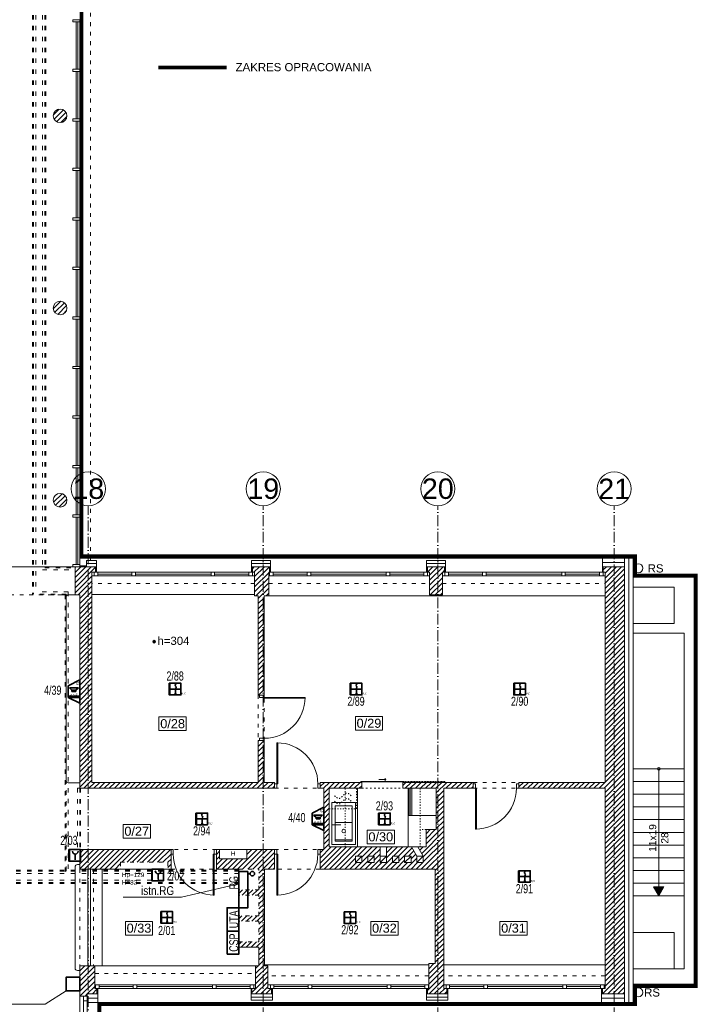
# Model space of a CAD drawing. Header units: millimetres. Extents: x 167773 to 185035, y -114105 to -66770.
# Tile 66 of 114: x 177923 to 179414, y -97109 to -94942. Entities that reach past the tile are written whole.
import ezdxf
from ezdxf.enums import TextEntityAlignment as Align

# ---------------------------------------------------------------- set-up
doc = ezdxf.new("R2010")
doc.units = ezdxf.units.MM
for name, pattern in [('ACAD_ISO03W100', [30, 12, -18]), ('ACAD_ISO10W100', [18, 12, -3, 0, -3]), ('DASHED', [0.75, 0.5, -0.25])]:
    doc.linetypes.add(name, pattern=pattern)
doc.layers.get('0').update_dxf_attribs({"lineweight": 9})
for name, color, linetype, lineweight in [('!_ppoz', 24, 'Continuous', 9), ('!obudowa', 14, 'Continuous', 9), ('a-op_leader', 9, 'Continuous', 9), ('a-op_text', 7, 'Continuous', 9), ('a-osie', 20, 'ACAD_ISO10W100', 9), ('b-cienka', 9, 'Continuous', 9), ('b-drzwi', 6, 'Continuous', 9), ('b-izolacja', 8, 'BATTING', 9), ('b-okna', 6, 'Continuous', 9), ('b-przerywana1', 9, 'ACAD_ISO03W100', 9), ('b-widokowa', 7, 'Continuous', 9), ('b-ściany', 2, 'Continuous', 9), ('c-meble', 5, 'Continuous', 9), ('El_gniazda', 144, 'Continuous', 35), ('EL_Linia SSP', 240, 'Continuous', 35), ('El_tablice', 20, 'Continuous', 35), ('h-hatch', 8, 'Continuous', 9)]:
    doc.layers.add(name, color=color, linetype=linetype, lineweight=lineweight)
doc.layers.add('!zakres', color=7, linetype='ACAD_ISO03W100', lineweight=60, true_color=0x8a14ff)
doc.styles.add('Arial', font='arial.ttf')
doc.styles.add('PPAB_100', font='arial.ttf', dxfattribs={"height": 18})
doc.linetypes.add('BATTING', pattern='A,0.0001,-0.1,[134,ltypeshp.shx,S=0.1,R=0,X=-0.1,Y=0],-0.2,[134,ltypeshp.shx,S=0.1,R=180,X=0.1,Y=0],-0.1', length=0.4001)
pattern_1 = [(45, (15000, 0), (-5.61266008, 5.61266008), [])]

# ---------------------------------------------------------------- blocks, each defined once
blk = doc.blocks.new('okno_')
at = {"layer": 'b-okna'}
for p, q in [((-166, -4), (-91, -4)), ((-83, -4), (83, -4)), ((91, -4), (166, -4))]:
    blk.add_line(p, q, dxfattribs=at)
for points in [[(-174, -8), (174, -8), (174, 0), (-174, 0)], [(-174, 0), (-166, 0), (-166, -8), (-174, -8)], [(-83, 0), (-91, 0), (-91, -8), (-83, -8)], [(83, 0), (91, 0), (91, -8), (83, -8)], [(166, 0), (174, 0), (174, -8), (166, -8)]]:
    blk.add_lwpolyline(points, close=True, dxfattribs=at)
blk = doc.blocks.new('LODOWKA')
for p, q in [((60, 60), (0, 60)), ((0, 60), (0, 6)), ((60, 6), (60, 60)), ((0, 6), (60, 6)), ((0, 2.4), (60, 2.4)), ((0, 0), (0, 2.4)), ((0, 0), (60, 0)), ((60, 0), (60, 2.4))]:
    blk.add_line(p, q)
blk = doc.blocks.new('A$C2EBF4885')
at = {"layer": 'EL_Linia SSP', "lineweight": 5}
h = blk.add_hatch(color=256, dxfattribs=at)
h.set_gradient(color1=(255, 0, 0), color2=(224, 0, 0), one_color=1, name='INVSPHERICAL')
h.paths.add_polyline_path([(-9.8, 12.8), (-9.8, 25.6), (-12.8, 25.6), (-12.8, 12.8)])
h.paths.add_polyline_path([(-9.8, 0), (-9.8, 12.8), (-12.8, 12.8), (-12.8, 0)])
at = {"layer": 'EL_Linia SSP'}
blk.add_line((1.2, 15.7), (1.2, 3.1), dxfattribs=at)
blk.add_lwpolyline([(-12.8, 25.6), (12.8, 25.6), (12.8, 0), (-12.8, 0)], close=True, dxfattribs=at)
blk.add_arc((1.2, 21.9), 6.27, 180, 0, dxfattribs=at)
blk = doc.blocks.new('A$C5690186C')
at = {"layer": 'EL_Linia SSP', "lineweight": 5}
h = blk.add_hatch(color=256, dxfattribs=at)
h.set_gradient(color1=(255, 0, 0), color2=(224, 0, 0), one_color=1, name='INVSPHERICAL')
h.paths.add_polyline_path([(-9.8, 0), (-9.8, 12.8), (-12.8, 12.8), (-12.8, 0)])
h.paths.add_polyline_path([(-9.8, -12.8), (-9.8, 0), (-12.8, 0), (-12.8, -12.8)])
at = {"layer": 'EL_Linia SSP'}
blk.add_hatch(color=256, dxfattribs=at).paths.add_polyline_path([(2, -9.8, 1), (0.1, -9.8, 1)])
for p, q in [((-12.8, 0), (12.8, 0)), ((1.1, -2.1), (1.1, -9.8))]:
    blk.add_line(p, q, dxfattribs=at)
at = {"layer": 'EL_Linia SSP', "color": 1, "linetype": 'Continuous'}
for p, q in [((-0.1, 8.5), (0.1, 9.4)), ((0.1, 7.7), (-0.1, 8.5)), ((0.1, 9.4), (0.7, 10.4)), ((0.6, 7), (0.1, 7.7)), ((1.4, 2.3), (0.4, 1.2)), ((0.7, 6.7), (0.6, 7)), ((0.7, 10.4), (1.8, 11.5)), ((1.1, 6.3), (0.7, 6.7)), ((1.1, 6.3), (1.4, 6)), ((1.4, 6), (1.6, 5.7)), ((2, 3.3), (1.4, 2.3)), ((1.6, 5.7), (2, 5)), ((2, 5), (2.2, 4.2)), ((2.2, 4.2), (2, 3.3))]:
    blk.add_line(p, q, dxfattribs=at)
at = {"layer": 'EL_Linia SSP'}
blk.add_lwpolyline([(-12.8, 12.8), (12.8, 12.8), (12.8, -12.8), (-12.8, -12.8)], close=True, dxfattribs=at)
blk.add_circle((1.1, -9.8), 0.938, dxfattribs=at)
at = {"layer": 'EL_Linia SSP', "color": 1}
blk.add_text('R,C', height=4, dxfattribs=at).set_placement((13.9, -11.8))
blk = doc.blocks.new('A$C5906215B')
at = {"layer": 'EL_Linia SSP'}
h = blk.add_hatch(color=256, dxfattribs=at)
h.set_gradient(color1=(255, 0, 0), color2=(255, 0, 0))
h.paths.add_polyline_path([(-9.8, -25.6), (-9.8, 0), (-12.8, 0), (-12.8, -25.6)])
for p, q in [((-25.6, -25.6), (-12.8, 0)), ((-12.8, 0), (12.8, 0)), ((-12.8, 0), (-12.8, -25.6)), ((-9.8, -25.6), (-9.8, 0)), ((25.6, -25.6), (12.8, 0)), ((-0.1, -17.4), (-0.1, -8.7)), ((-0.1, -8.7), (2.9, -8.7)), ((2.9, -17.4), (-0.1, -17.4)), ((8.2, -3.3), (2.9, -8.7)), ((2.9, -8.7), (2.9, -17.4)), ((2.9, -17.4), (8.2, -22.7)), ((8.2, -22.7), (8.2, -3.3)), ((25.6, -25.6), (-25.6, -25.6))]:
    blk.add_line(p, q, dxfattribs=at)
for s, height, p in [('A', 4, (-8.6, -14.6)), ('W', 4, (-8.6, -20.5)), ('S', 4, (-8.6, -8.9)), ('G', 7, (14.3, -24.6))]:
    blk.add_text(s, height=height, dxfattribs=at).set_placement(p)

msp = doc.modelspace()

# ---------------------------------------------------------------- hatches: boundary and pattern name
at = {"layer": 'a-op_text', "ltscale": 0.5}
h = msp.add_hatch(color=256, dxfattribs=at)
edge = h.paths.add_edge_path()
edge.add_arc((178219.4, -96310.8), 3, 0, 360)
at = {"layer": 'b-cienka'}
h = msp.add_hatch(color=256, dxfattribs=at)
h.paths.add_polyline_path([(179329.3, -96870.2), (179329.4, -96870.4), (179340.9, -96850.5), (179329.3, -96850.5)])
h.paths.add_polyline_path([(179329.3, -96850.5), (179317.9, -96850.5), (179329.3, -96870.2)])
at = {"layer": 'h-hatch'}
h = msp.add_hatch(dxfattribs=at)
h.set_pattern_fill('ANSI31', color=256, scale=2.5, style=0)
h.set_pattern_definition(pattern_1)
h.paths.add_polyline_path([(178027.4, -95153.5, 1), (177997.4, -95153.5, 1)])
h = msp.add_hatch(dxfattribs=at)
h.set_pattern_fill('ANSI31', color=256, scale=2.5, style=0)
h.set_pattern_definition(pattern_1)
h.paths.add_polyline_path([(177997.4, -95576.5, 1), (178027.4, -95576.5, 1)])
h = msp.add_hatch(dxfattribs=at)
h.set_pattern_fill('ANSI31', color=256, scale=2.5, style=0)
h.set_pattern_definition(pattern_1)
h.paths.add_polyline_path([(178027.4, -95999.5, 1), (177997.4, -95999.5, 1)])
h = msp.add_hatch(dxfattribs=at)
h.set_pattern_fill('ANSI31', color=256, scale=2.5, style=0)
h.set_pattern_definition(pattern_1)
h.paths.add_polyline_path([(178484.4, -96620.4), (178461.4, -96620.4), (178461.4, -96528.4), (178448.4, -96528.4), (178448.4, -96620.4), (178082.4, -96620.4), (178082.4, -96157.9), (178090.4, -96157.9), (178090.4, -96145.9), (178055.4, -96145.9), (178045.4, -96145.9), (178045.4, -96207.9), (178055.4, -96207.9), (178055.4, -96633.4), (178484.4, -96633.4)])
h = msp.add_hatch(dxfattribs=at)
h.set_pattern_fill('ANSI31', color=256, scale=2.5, style=0)
h.set_pattern_definition(pattern_1)
h.paths.add_polyline_path([(178471.4, -96157.9), (178473.4, -96157.9), (178473.4, -96145.9), (178435.4, -96145.9), (178435.4, -96157.9), (178440.4, -96157.9), (178440.4, -96209.9), (178448.4, -96209.9), (178448.4, -96428.4), (178461.4, -96428.4), (178461.4, -96209.9), (178471.4, -96209.9)])
h = msp.add_hatch(dxfattribs=at)
h.set_pattern_fill('ANSI31', color=256, scale=2.5, style=0)
h.set_pattern_definition(pattern_1)
h.paths.add_polyline_path([(178853.4, -96157.9), (178858.4, -96157.9), (178858.4, -96145.9), (178820.4, -96145.9), (178820.4, -96157.9), (178820.9, -96157.9), (178825.4, -96157.9), (178825.4, -96207.9), (178853.4, -96207.9)])
h = msp.add_hatch(dxfattribs=at)
h.set_pattern_fill('ANSI31', color=256, scale=2.5, style=0)
h.set_pattern_definition(pattern_1)
h.paths.add_polyline_path([(179254.4, -96145.9), (179207.4, -96145.9), (179207.4, -96157.9), (179211.4, -96157.9), (179211.4, -96620.4), (179021.4, -96620.4), (179021.4, -96633.4), (179211.4, -96633.4), (179211.4, -97073.9), (179205.4, -97073.9), (179205.4, -97085.9), (179254.4, -97085.9)])
h = msp.add_hatch(dxfattribs=at)
h.set_pattern_fill('ANSI31', color=256, scale=2.5, style=0)
h.set_pattern_definition(pattern_1)
h.paths.add_polyline_path([(178856.4, -96633.4), (178918.4, -96633.4), (178921.4, -96633.4), (178921.4, -96620.4), (178766.2, -96620.4), (178766.2, -96633.4), (178839.9, -96633.4), (178839.9, -96693.4), (178839.9, -96724.4), (178817.4, -96724.4), (178817.4, -96762.4), (178799.6, -96762.4), (178811.4, -96782.9), (178811.4, -96796.9), (178797.4, -96796.9), (178797.4, -96782.9), (178785.6, -96762.4), (178730.4, -96762.4), (178730.4, -96782.9), (178730.4, -96796.9), (178716.4, -96796.9), (178716.4, -96782.9), (178716.4, -96762.4), (178604.4, -96762.4), (178604.4, -96694.4), (178604.4, -96633.4), (178676.2, -96633.4), (178676.2, -96620.4), (178584.4, -96620.4), (178584.4, -96633.4), (178592.4, -96633.4), (178592.4, -96768.4), (178584.4, -96768.4), (178584.4, -96811.4), (178837.9, -96811.4), (178837.9, -97019.4), (178823.4, -97019.4), (178823.4, -97073.9), (178820.4, -97073.9), (178820.4, -97085.9), (178863.4, -97085.9), (178863.4, -97073.9), (178861.4, -97073.9), (178856.4, -97073.9)])
h.paths.add_polyline_path([(178784.4, -96796.9), (178770.4, -96796.9), (178770.4, -96782.9), (178784.4, -96782.9)], flags=16)
h.paths.add_polyline_path([(178757.4, -96796.9), (178743.4, -96796.9), (178743.4, -96782.9), (178757.4, -96782.9)], flags=16)
h.paths.add_polyline_path([(178703.4, -96796.9), (178689.4, -96796.9), (178689.4, -96782.9), (178703.4, -96782.9)], flags=16)
h.paths.add_polyline_path([(178676.4, -96796.9), (178662.4, -96796.9), (178662.4, -96782.9), (178676.4, -96782.9)], flags=16)
h = msp.add_hatch(dxfattribs=at)
h.set_pattern_fill('ANSI31', color=256, scale=2.5, style=0)
h.set_pattern_definition(pattern_1)
h.paths.add_polyline_path([(178256.4, -96768.4), (178055.4, -96768.4), (178055.4, -96811.4), (178145.4, -96811.4), (178145.4, -96796.4), (178249.4, -96796.4), (178249.4, -96811.4), (178256.4, -96811.4)])
h = msp.add_hatch(dxfattribs=at)
h.set_pattern_fill('ANSI31', color=256, scale=2.5, style=0)
h.set_pattern_definition(pattern_1)
h.paths.add_polyline_path([(178469.4, -97024.4), (178461.9, -97024.4), (178461.9, -96811.4), (178484.4, -96811.4), (178484.4, -96768.4), (178423.4, -96768.4), (178423.4, -96788.4), (178363.4, -96788.4), (178363.4, -96768.4), (178356.4, -96768.4), (178356.4, -96811.4), (178405.4, -96811.4), (178449.9, -96811.4), (178449.9, -96856.7), (178405.4, -96856.7), (178405.4, -96868.7), (178449.9, -96868.7), (178449.9, -96914.1), (178405.4, -96914.1), (178405.4, -96926.1), (178449.9, -96926.1), (178449.9, -96971.4), (178405.4, -96971.4), (178405.4, -96983.4), (178449.9, -96983.4), (178449.9, -97023.9), (178442.4, -97023.9), (178442.4, -97073.9), (178434.4, -97073.9), (178434.4, -97085.9), (178477.4, -97085.9), (178477.4, -97073.9), (178474.9, -97073.9), (178469.4, -97073.9)])
h = msp.add_hatch(dxfattribs=at)
h.set_pattern_fill('ANSI31', color=256, scale=2.5, style=0)
h.set_pattern_definition(pattern_1)
h.paths.add_polyline_path([(178088.4, -97023.9), (178055.4, -97023.9), (178055.4, -97073.4), (178055.4, -97073.9), (178055.4, -97090.9), (178071.9, -97090.9), (178071.9, -97085.9), (178093.4, -97085.9), (178093.4, -97073.9), (178090.4, -97073.9), (178088.4, -97073.9)])

# ---------------------------------------------------------------- linework, layer by layer
at = {"layer": '!_ppoz'}
msp.add_line((178363.4, -96768.4), (178423.4, -96768.4), dxfattribs=at)
at = {"layer": '!obudowa', "linetype": 'ACAD_ISO03W100', "ltscale": 0.8}
for p, q in [((177951.6, -94619.6), (177951.6, -96207.9)), ((177953.6, -94619.6), (177953.6, -96205.9)), ((177958.6, -94619.6), (177958.6, -96200.9)), ((177973.6, -94619.6), (177973.6, -96152.9)), ((177978.6, -94619.6), (177978.6, -96147.9)), ((177980.6, -94619.6), (177980.6, -96145.9)), ((177978.6, -96147.9), (178046.1, -96147.9)), ((177980.6, -96145.9), (178046.1, -96145.9)), ((177973.6, -96152.9), (178046.1, -96152.9)), ((178023.4, -96207.9), (177951.6, -96207.9)), ((178025.4, -96205.9), (177953.6, -96205.9)), ((178030.4, -96200.9), (177958.6, -96200.9)), ((178023.4, -96207.9), (178023.4, -96820.9)), ((178025.4, -96205.9), (178025.4, -96820.9)), ((178030.4, -96200.9), (178030.4, -96820.9)), ((178050.4, -96633.4), (178050.4, -96768.4)), ((178055.4, -96633.4), (178055.4, -96768.4)), ((178057.4, -96633.4), (178057.4, -96768.4)), ((178405.4, -96815.9), (173455.4, -96815.9)), ((178405.4, -96813.9), (176745.4, -96813.9)), ((178405.4, -96840.9), (173435.4, -96840.9)), ((178405.4, -96835.9), (173440.4, -96835.9)), ((178405.4, -96820.9), (173455.4, -96820.9)), ((178405.4, -96842.9), (173433.4, -96842.9))]:
    msp.add_line(p, q, dxfattribs=at)
at = {"layer": '!obudowa'}
for p, q in [((178055.4, -96633.4), (178050.4, -96633.4)), ((178055.4, -96768.4), (178050.4, -96768.4))]:
    msp.add_line(p, q, dxfattribs=at)
at = {"layer": '!obudowa', "linetype": 'ACAD_ISO03W100', "ltscale": 0.8}
msp.add_arc((178030.4, -96212.9), 5, 90, 180, dxfattribs=at)
at = {"layer": '!zakres', "linetype": 'DASHED', "ltscale": 60, "const_width": 8, "flags": 128}
for points in [[(173461.4, -95696.4), (173461.4, -96122.9), (176925.4, -96122.9), (176925.4, -96135.9), (176933.3, -96135.9), (177842.5, -92664.9), (177043.7, -92664.9), (177043.7, -92678.9), (176845.7, -92678.9), (176845.7, -92312.9), (176962.2, -92312.9), (177065.9, -91184.9), (176998.5, -91184.9), (176866.5, -90353.9), (178159.6, -90119.2), (178172.7, -90191.4), (177992.7, -90224.1), (177992.7, -91112.9), (178170.8, -91112.9), (178170.8, -91184.9), (178027.7, -91184.9), (178027.7, -92300.9), (178926.3, -92300.9), (179123, -91184.9), (179078.5, -91184.9), (178946.6, -90354.6), (180247, -90118.6), (180260.2, -90191.4), (180076.7, -90224.7), (180076.7, -91111.9), (180258.9, -91111.9), (180258.9, -91184.9), (180085.7, -91184.9), (180085.7, -92314.9), (181098.7, -92314.9), (181098.7, -93814.9), (181288.7, -93814.9), (181288.7, -93889.9), (181113.7, -93889.9), (181113.7, -94778.3), (181290, -94812), (181276.2, -94884.7), (179973, -94635.8), (180113.6, -93814.9), (180166.1, -93814.9), (180023.3, -92689.9), (179115.7, -92689.9), (179115.7, -93812.9), (179291.3, -93812.9), (179291.3, -93886.9), (179100.7, -93886.9), (179100.7, -94775.5), (179292.7, -94812.1), (179278.9, -94884.7), (178061.4, -94653.3), (178061.4, -94643.1), (178059.4, -94642.7), (178059.4, -96122.9), (179277.4, -96122.9), (179277.4, -96164.9), (179411.4, -96164.9), (179411.4, -97068.9), (179277.4, -97068.9), (179277.4, -97108.9), (178099.4, -97108.9), (178099.4, -97210.9), (178144.3, -97210.9), (178280.1, -98045.8), (178207.1, -98057.7), (178139.1, -97639.9), (177334.4, -97639.9), (177334.4, -97850.9), (175761.4, -97850.9), (175761.4, -98202.9), (175682.4, -98202.9), (175682.4, -97194.9), (175737.4, -97194.9), (175737.4, -97108.9), (170991.9, -97108.9), (170991.9, -97149.9), (170858.4, -97149.9), (170858.4, -96661.4), (170985.4, -96661.4), (170985.4, -96196.9), (170958.4, -96196.9), (170958.4, -96122.9), (171260.4, -96122.9), (171260.4, -96010.9), (171512.4, -96010.9), (171512.4, -96122.9), (173097.4, -96122.9), (173097.4, -95696.4), (173462.4, -95696.4)], [(178228.5, -95047.3), (178378.5, -95047.3)]]:
    msp.add_lwpolyline(points, dxfattribs=at)
at = {"layer": 'a-op_leader', "linetype": 'ACAD_ISO03W100', "ltscale": 0.3}
msp.add_line((178676.2, -96633.4), (178766.2, -96633.4), dxfattribs=at)
at = {"layer": 'a-op_text', "ltscale": 0.5}
for points in [[(178229.9, -96506.4), (178229.9, -96476.4), (178289.9, -96476.4), (178289.9, -96506.4)], [(178661.9, -96505.4), (178661.9, -96475.4), (178721.9, -96475.4), (178721.9, -96505.4)], [(178150.9, -96743.1), (178150.9, -96713.1), (178210.9, -96713.1), (178210.9, -96743.1)], [(178687.9, -96755.4), (178687.9, -96725.4), (178747.9, -96725.4), (178747.9, -96755.4)], [(178155.9, -96956.4), (178155.9, -96926.4), (178215.9, -96926.4), (178215.9, -96956.4)], [(178695.9, -96956.4), (178695.9, -96926.4), (178755.9, -96926.4), (178755.9, -96956.4)], [(178979.9, -96956.4), (178979.9, -96926.4), (179039.9, -96926.4), (179039.9, -96956.4)]]:
    msp.add_lwpolyline(points, close=True, dxfattribs=at)
msp.add_circle((178219.4, -96310.8), 3, dxfattribs=at)
at = {"layer": 'a-osie', "ltscale": 2}
for p, q in [((178074.4, -97511.9), (178074.4, -96011.9)), ((178459.4, -97211.9), (178459.4, -96011.9)), ((178843.4, -97211.9), (178843.4, -96011.9)), ((179231.4, -97211.9), (179231.4, -96011.9))]:
    msp.add_line(p, q, dxfattribs=at)
at = {"layer": 'a-osie', "linetype": 'Continuous'}
for centre in [(178074.4, -95974.4), (178459.4, -95974.4), (178843.4, -95974.4), (179231.4, -95974.4)]:
    msp.add_circle(centre, 37.5, dxfattribs=at)
at = {"layer": 'b-cienka', "ltscale": 0.5}
for p, q in [((179363.4, -96190.6), (179273.4, -96190.6)), ((179363.4, -96270.6), (179363.4, -96190.6)), ((179363.4, -96270.6), (179273.4, -96270.6)), ((179363.4, -96950.9), (179273.4, -96950.9)), ((179363.4, -96950.9), (179363.4, -97030.9))]:
    msp.add_line(p, q, dxfattribs=at)
at = {"layer": 'b-cienka'}
msp.add_line((179329.4, -96590.4), (179329.4, -96870.4), dxfattribs=at)
msp.add_lwpolyline([(179317.9, -96850.5), (179340.9, -96850.5), (179329.4, -96870.4)], close=True, dxfattribs=at)
msp.add_circle((179329.4, -96590.4), 3, dxfattribs=at)
at = {"layer": 'b-drzwi'}
for points in [[(178451.4, -96428.4), (178451.4, -96433.4), (178461.4, -96433.4), (178461.4, -96428.4)], [(178551.4, -96433.4), (178461.4, -96433.4), (178461.4, -96435.4), (178551.4, -96435.4)], [(178451.4, -96523.4), (178451.4, -96528.4), (178461.4, -96528.4), (178461.4, -96523.4)], [(178489.4, -96533.4), (178489.4, -96623.4), (178491.4, -96623.4), (178491.4, -96533.4)], [(178489.4, -96623.4), (178484.4, -96623.4), (178484.4, -96633.4), (178489.4, -96633.4)], [(178584.4, -96633.4), (178579.4, -96633.4), (178579.4, -96623.4), (178584.4, -96623.4)], [(178926.4, -96623.4), (178921.4, -96623.4), (178921.4, -96633.4), (178926.4, -96633.4)], [(179021.4, -96623.4), (179016.4, -96623.4), (179016.4, -96633.4), (179021.4, -96633.4)], [(178926.4, -96723.4), (178926.4, -96633.4), (178928.4, -96633.4), (178928.4, -96723.4)], [(178261.4, -96768.4), (178256.4, -96768.4), (178256.4, -96778.4), (178261.4, -96778.4)], [(178356.4, -96768.4), (178351.4, -96768.4), (178351.4, -96778.4), (178356.4, -96778.4)], [(178489.4, -96768.4), (178484.4, -96768.4), (178484.4, -96778.4), (178489.4, -96778.4)], [(178584.4, -96768.4), (178579.4, -96768.4), (178579.4, -96778.4), (178584.4, -96778.4)], [(178351.4, -96868.4), (178351.4, -96778.4), (178349.4, -96778.4), (178349.4, -96868.4)], [(178489.4, -96868.4), (178489.4, -96778.4), (178491.4, -96778.4), (178491.4, -96868.4)]]:
    msp.add_lwpolyline(points, close=True, dxfattribs=at)
for centre, start, end in [((178461.4, -96433.4), 270, 0), ((178489.4, -96623.4), 0, 90), ((178926.4, -96633.4), 270, 0), ((178351.4, -96778.4), 180, 270), ((178489.4, -96778.4), 270, 0)]:
    msp.add_arc(centre, 90, start, end, dxfattribs=at)
at = {"layer": 'b-izolacja', "linetype": 'ByBlock', "ltscale": 22}
for p, q in [((179254.4, -96145.9), (179254.4, -96126.9)), ((179254.4, -97085.9), (179254.4, -97104.9))]:
    msp.add_line(p, q, dxfattribs=at)
at = {"layer": 'b-izolacja', "ltscale": 22}
for p, q in [((179263.9, -96126.9), (179263.9, -97104.9)), ((179205.4, -96136.4), (179254.4, -96136.4)), ((178071.9, -97095.4), (178095.4, -97095.4)), ((179203.4, -97095.4), (179254.4, -97095.4))]:
    msp.add_line(p, q, dxfattribs=at)
at = {"layer": 'b-izolacja', "ltscale": 16}
for p, q in [((178070.4, -96138.9), (178092.4, -96138.9)), ((178433.4, -96138.9), (178475.4, -96138.9)), ((178818.4, -96138.9), (178860.4, -96138.9)), ((178432.4, -97092.9), (178479.4, -97092.9)), ((178818.4, -97092.9), (178865.4, -97092.9))]:
    msp.add_line(p, q, dxfattribs=at)
at = {"layer": 'b-izolacja', "ltscale": 2}
for p, q in [((178091.4, -96145.9), (178091.4, -96157.9)), ((178434.4, -96145.9), (178434.4, -96157.9)), ((178474.4, -96145.9), (178474.4, -96157.9)), ((178819.4, -96145.9), (178819.4, -96157.9)), ((178859.4, -96145.9), (178859.4, -96157.9)), ((179206.4, -96145.9), (179206.4, -96157.9)), ((178094.4, -97073.9), (178094.4, -97085.9)), ((178433.4, -97073.9), (178433.4, -97085.9)), ((178478.4, -97073.9), (178478.4, -97085.9)), ((178819.4, -97073.9), (178819.4, -97085.9)), ((178864.4, -97073.9), (178864.4, -97085.9)), ((179204.4, -97073.9), (179204.4, -97085.9))]:
    msp.add_line(p, q, dxfattribs=at)
at = {"layer": 'b-okna'}
for p, q in [((178051.4, -94946.9), (178051.4, -95050.9)), ((178051.4, -95055.9), (178051.4, -95159.9)), ((178051.4, -95164.9), (178051.4, -95268.9)), ((178051.4, -95273.9), (178051.4, -95377.9)), ((178051.4, -95382.9), (178051.4, -95486.9)), ((178051.4, -95491.9), (178051.4, -95595.9)), ((178051.4, -95600.9), (178051.4, -95704.9)), ((178051.4, -95709.9), (178051.4, -95813.9)), ((178051.4, -95818.9), (178051.4, -95922.9)), ((178051.4, -95927.9), (178051.4, -96031.9)), ((178051.4, -96036.9), (178051.4, -96140.9)), ((178440.4, -96165.9), (178082.4, -96165.9)), ((178433.4, -96157.9), (178092.4, -96157.9)), ((178825.4, -96165.9), (178471.4, -96165.9)), ((178818.4, -96157.9), (178475.4, -96157.9)), ((179211.4, -96165.9), (178853.4, -96165.9)), ((179205.4, -96157.9), (178860.4, -96157.9)), ((178442.4, -97065.9), (178088.4, -97065.9)), ((178432.4, -97073.9), (178095.4, -97073.9)), ((178823.4, -97065.9), (178469.4, -97065.9)), ((178818.4, -97073.9), (178479.4, -97073.9)), ((179211.4, -97065.9), (178856.4, -97065.9)), ((179203.4, -97073.9), (178865.4, -97073.9)), ((178063.9, -97228.9), (178063.9, -97090.9)), ((178063.9, -97100.9), (178071.9, -97100.9)), ((178071.9, -97214.9), (178071.9, -97104.9))]:
    msp.add_line(p, q, dxfattribs=at)
at = {"layer": 'b-okna', "ltscale": 0.5}
for p, q in [((178073.4, -96811.4), (178073.4, -97023.9)), ((178079.4, -96811.4), (178079.4, -97023.9))]:
    msp.add_line(p, q, dxfattribs=at)
at = {"layer": 'b-okna'}
for points in [[(178055.4, -94941.9), (178055.4, -94946.9), (178040.4, -94946.9), (178040.4, -94941.9)], [(178055.4, -94946.9), (178055.4, -95050.9), (178047.4, -95050.9), (178047.4, -94946.9)], [(178055.4, -95050.9), (178055.4, -95055.9), (178040.4, -95055.9), (178040.4, -95050.9)], [(178055.4, -95055.9), (178055.4, -95159.9), (178047.4, -95159.9), (178047.4, -95055.9)], [(178055.4, -95159.9), (178055.4, -95164.9), (178040.4, -95164.9), (178040.4, -95159.9)], [(178055.4, -95164.9), (178055.4, -95268.9), (178047.4, -95268.9), (178047.4, -95164.9)], [(178055.4, -95268.9), (178055.4, -95273.9), (178040.4, -95273.9), (178040.4, -95268.9)], [(178055.4, -95273.9), (178055.4, -95377.9), (178047.4, -95377.9), (178047.4, -95273.9)], [(178055.4, -95377.9), (178055.4, -95382.9), (178040.4, -95382.9), (178040.4, -95377.9)], [(178055.4, -95382.9), (178055.4, -95486.9), (178047.4, -95486.9), (178047.4, -95382.9)], [(178055.4, -95486.9), (178055.4, -95491.9), (178040.4, -95491.9), (178040.4, -95486.9)], [(178055.4, -95491.9), (178055.4, -95595.9), (178047.4, -95595.9), (178047.4, -95491.9)], [(178055.4, -95595.9), (178055.4, -95600.9), (178040.4, -95600.9), (178040.4, -95595.9)], [(178055.4, -95600.9), (178055.4, -95704.9), (178047.4, -95704.9), (178047.4, -95600.9)], [(178055.4, -95704.9), (178055.4, -95709.9), (178040.4, -95709.9), (178040.4, -95704.9)], [(178055.4, -95709.9), (178055.4, -95813.9), (178047.4, -95813.9), (178047.4, -95709.9)], [(178055.4, -95813.9), (178055.4, -95818.9), (178040.4, -95818.9), (178040.4, -95813.9)], [(178055.4, -95818.9), (178055.4, -95922.9), (178047.4, -95922.9), (178047.4, -95818.9)], [(178055.4, -95922.9), (178055.4, -95927.9), (178040.4, -95927.9), (178040.4, -95922.9)], [(178055.4, -95927.9), (178055.4, -96031.9), (178047.4, -96031.9), (178047.4, -95927.9)], [(178055.4, -96031.9), (178055.4, -96036.9), (178040.4, -96036.9), (178040.4, -96031.9)], [(178055.4, -96036.9), (178055.4, -96140.9), (178047.4, -96140.9), (178047.4, -96036.9)], [(178055.4, -96140.9), (178055.4, -96145.9), (178040.4, -96145.9), (178040.4, -96140.9)]]:
    msp.add_lwpolyline(points, close=True, dxfattribs=at)
at = {"layer": 'b-przerywana1', "ltscale": 0.7}
for p, q in [((178079.4, -96131.9), (178079.4, -94638.4)), ((178440.4, -96182.9), (178082.4, -96182.9)), ((178471.4, -96182.9), (178825.4, -96182.9)), ((178853.4, -96182.9), (179211.4, -96182.9)), ((176936.4, -96207.9), (178045.4, -96207.9)), ((178448.4, -96428.4), (178448.4, -96528.4)), ((178461.4, -96528.4), (178461.4, -96428.4)), ((178921.4, -96620.4), (179021.4, -96620.4)), ((178921.4, -96620.4), (179021.4, -96620.4)), ((178484.4, -96633.4), (178584.4, -96633.4)), ((178921.4, -96633.4), (179021.4, -96633.4)), ((178921.4, -96633.4), (179021.4, -96633.4)), ((178356.4, -96768.4), (178256.4, -96768.4)), ((178484.4, -96768.4), (178584.4, -96768.4)), ((178145.4, -96796.4), (178249.4, -96796.4)), ((178145.4, -96796.4), (178145.4, -96811.4)), ((178249.4, -96796.4), (178249.4, -96811.4)), ((178085.9, -96811.4), (178085.9, -97023.9)), ((178256.4, -96811.4), (178356.4, -96811.4)), ((178405.4, -96811.4), (178449.9, -96811.4)), ((178449.9, -96856.7), (178449.9, -96811.4)), ((178584.4, -96811.4), (178484.4, -96811.4)), ((178449.9, -96856.7), (178405.4, -96856.7)), ((178449.9, -96868.7), (178405.4, -96868.7)), ((178449.9, -96914.1), (178449.9, -96868.7)), ((178449.9, -96914.1), (178405.4, -96914.1)), ((178449.9, -96926.1), (178405.4, -96926.1)), ((178449.9, -96971.4), (178449.9, -96926.1)), ((178405.4, -96971.4), (178449.9, -96971.4)), ((178088.9, -97041.4), (178443.9, -97041.4)), ((178822.9, -97046.4), (178466.9, -97046.4)), ((179211.4, -97046.4), (178856.4, -97046.4))]:
    msp.add_line(p, q, dxfattribs=at)
msp.add_lwpolyline([(178055.4, -96811.4), (178055.4, -97023.9)], dxfattribs=at)
at = {"layer": 'b-widokowa'}
for p, q in [((178055.4, -96126.9), (179205.4, -96126.9)), ((178045.4, -96145.9), (177853.4, -96145.9)), ((178055.4, -96145.9), (178092.4, -96145.9)), ((178070.4, -96143.9), (178070.4, -96145.9)), ((178090.4, -96145.9), (178090.4, -96157.9)), ((178433.4, -96145.9), (178475.4, -96145.9)), ((178435.4, -96145.9), (178435.4, -96157.9)), ((178473.4, -96145.9), (178473.4, -96157.9)), ((178818.4, -96145.9), (178860.4, -96145.9)), ((178820.4, -96145.9), (178820.4, -96157.9)), ((178858.4, -96145.9), (178858.4, -96157.9)), ((179205.4, -96145.9), (179254.4, -96145.9)), ((179207.4, -96145.9), (179207.4, -96157.9)), ((179254.4, -96145.9), (179254.4, -97085.9)), ((179273.4, -96168.9), (179407.4, -96168.9)), ((179385.4, -96292.4), (179385.4, -97030.9)), ((179385.4, -96590.4), (179273.4, -96590.4)), ((179385.4, -96618.4), (179273.4, -96618.4)), ((179385.4, -96646.4), (179273.4, -96646.4)), ((179385.4, -96674.4), (179273.4, -96674.4)), ((179385.4, -96702.4), (179273.4, -96702.4)), ((179385.4, -96730.4), (179273.4, -96730.4)), ((179385.4, -96758.4), (179273.4, -96758.4)), ((179385.4, -96786.4), (179273.4, -96786.4)), ((179385.4, -96814.4), (179273.4, -96814.4)), ((179385.4, -96842.4), (179273.4, -96842.4)), ((179385.4, -96870.4), (179273.4, -96870.4)), ((179385.4, -97030.9), (179273.4, -97030.9)), ((178093.4, -97073.9), (178093.4, -97085.9)), ((178434.4, -97073.9), (178434.4, -97085.9)), ((178477.4, -97073.9), (178477.4, -97085.9)), ((178820.4, -97073.9), (178820.4, -97085.9)), ((178863.4, -97073.9), (178863.4, -97085.9)), ((179205.4, -97073.9), (179205.4, -97085.9)), ((179273.4, -97064.9), (179407.4, -97064.9)), ((178055.4, -97228.9), (178055.4, -97090.9)), ((178071.9, -97085.9), (178095.4, -97085.9)), ((178071.9, -97090.9), (178071.9, -97085.9)), ((178432.4, -97085.9), (178479.4, -97085.9)), ((178818.4, -97085.9), (178865.4, -97085.9)), ((179203.4, -97085.9), (179254.4, -97085.9)), ((178095.4, -97104.9), (178095.4, -97214.9)), ((178095.4, -97104.9), (179203.4, -97104.9))]:
    msp.add_line(p, q, dxfattribs=at)
at = {"layer": 'b-widokowa', "ltscale": 0.5}
for p, q in [((178025.4, -96616.4), (178025.4, -96212.9)), ((178045.4, -96207.9), (178030.4, -96207.9)), ((178440.4, -96206.9), (178082.4, -96206.9)), ((178471.4, -96209.9), (179211.4, -96209.9)), ((178055.4, -96621.4), (178030.4, -96621.4)), ((178730.4, -96762.4), (178716.4, -96762.4)), ((178799.6, -96762.4), (178785.6, -96762.4)), ((178662.4, -96796.9), (178676.4, -96782.9)), ((178689.4, -96796.9), (178703.4, -96782.9)), ((178730.4, -96782.9), (178716.4, -96782.9)), ((178716.4, -96796.9), (178730.4, -96782.9)), ((178743.4, -96796.9), (178757.4, -96782.9)), ((178770.4, -96796.9), (178784.4, -96782.9)), ((178811.4, -96782.9), (178797.4, -96782.9)), ((178797.4, -96796.9), (178811.4, -96782.9)), ((178104.9, -96811.4), (178104.9, -97023.9)), ((178443.9, -97023.9), (178088.4, -97023.9)), ((178822.9, -97021.9), (178461.9, -97021.9)), ((179211.4, -97021.9), (178856.4, -97021.9))]:
    msp.add_line(p, q, dxfattribs=at)
at = {"layer": 'b-widokowa'}
for points in [[(179407.4, -96168.9), (179407.4, -97064.9)], [(179273.4, -96292.4), (179385.4, -96292.4)]]:
    msp.add_lwpolyline(points, dxfattribs=at)
at = {"layer": 'b-widokowa', "ltscale": 0.5}
msp.add_lwpolyline([(178055.4, -96801.4), (178050.4, -96801.4, 0.414214), (178045.4, -96806.4), (178045.4, -97029.4, 0.414214), (178050.4, -97034.4), (178055.4, -97034.4)], format="xyb", dxfattribs=at)
for centre in [(179284.6, -96149.1), (179284.6, -97082.7)]:
    msp.add_circle(centre, 10, dxfattribs=at)
msp.add_arc((178030.4, -96616.4), 5, 180, 270, dxfattribs=at)
at = {"layer": 'b-ściany'}
for p, q in [((179205.4, -96157.9), (179205.4, -96126.9)), ((179205.4, -96126.9), (179273.4, -96126.9)), ((179273.4, -96126.9), (179273.4, -97104.9)), ((178045.4, -96145.9), (178045.4, -96207.9)), ((178055.4, -96145.9), (178045.4, -96145.9)), ((178055.4, -96143.9), (178070.4, -96143.9)), ((178070.4, -96131.9), (178092.4, -96131.9)), ((178070.4, -96131.9), (178070.4, -96143.9)), ((178092.4, -96157.9), (178092.4, -96131.9)), ((178433.4, -96157.9), (178433.4, -96131.9)), ((178433.4, -96131.9), (178475.4, -96131.9)), ((178475.4, -96157.9), (178475.4, -96131.9)), ((178818.4, -96157.9), (178818.4, -96131.9)), ((178818.4, -96131.9), (178860.4, -96131.9)), ((178860.4, -96157.9), (178860.4, -96131.9)), ((179273.4, -96131.9), (179273.4, -97099.9)), ((178082.4, -96157.9), (178092.4, -96157.9)), ((178440.4, -96157.9), (178433.4, -96157.9)), ((178440.4, -96209.9), (178440.4, -96157.9)), ((178471.4, -96209.9), (178471.4, -96157.9)), ((178471.4, -96157.9), (178475.4, -96157.9)), ((178825.4, -96157.9), (178818.4, -96157.9)), ((178825.4, -96207.9), (178825.4, -96157.9)), ((178825.4, -96157.9), (178825.4, -96157.9)), ((178825.4, -96157.9), (178825.4, -96157.9)), ((178853.4, -96207.9), (178853.4, -96157.9)), ((178853.4, -96157.9), (178860.4, -96157.9)), ((179211.4, -96157.9), (179205.4, -96157.9)), ((179211.4, -96157.9), (179211.4, -96157.9)), ((178045.4, -96207.9), (178055.4, -96207.9)), ((178825.4, -96207.9), (178853.4, -96207.9)), ((178055.4, -97026.9), (178055.4, -97073.9)), ((178088.4, -97023.9), (178088.4, -97073.9)), ((178442.4, -97023.9), (178442.4, -97073.9)), ((178469.4, -97024.4), (178469.4, -97073.9)), ((178823.4, -97019.4), (178823.4, -97073.9)), ((178055.4, -97090.9), (178055.4, -97037.9)), ((178088.4, -97073.9), (178095.4, -97073.9)), ((178095.4, -97073.9), (178095.4, -97104.9)), ((178432.4, -97073.9), (178432.4, -97099.9)), ((178442.4, -97073.9), (178432.4, -97073.9)), ((178469.4, -97073.9), (178479.4, -97073.9)), ((178479.4, -97073.9), (178479.4, -97099.9)), ((178818.4, -97073.9), (178818.4, -97099.9)), ((178823.4, -97073.9), (178818.4, -97073.9)), ((178823.4, -97073.9), (178823.4, -97073.9)), ((178823.4, -97073.9), (178823.4, -97073.9)), ((178856.4, -97073.9), (178865.4, -97073.9)), ((178865.4, -97073.9), (178865.4, -97099.9)), ((179211.4, -97073.9), (179203.4, -97073.9)), ((179203.4, -97073.9), (179203.4, -97104.9)), ((179211.4, -97073.9), (179211.4, -97073.9)), ((178055.4, -97090.9), (178071.9, -97090.9)), ((178071.9, -97104.9), (178071.9, -97090.9)), ((178432.4, -97099.9), (178479.4, -97099.9)), ((178818.4, -97099.9), (178865.4, -97099.9)), ((178071.9, -97104.9), (178095.4, -97104.9)), ((179273.4, -97104.9), (179203.4, -97104.9))]:
    msp.add_line(p, q, dxfattribs=at)
at = {"layer": 'b-ściany', "ltscale": 0.5}
for p, q in [((178082.4, -96620.4), (178082.4, -96157.9)), ((179211.4, -96620.4), (179211.4, -96157.9)), ((178055.4, -96633.4), (178055.4, -96207.9)), ((178448.4, -96209.9), (178440.4, -96209.9)), ((178448.4, -96428.4), (178448.4, -96209.9)), ((178461.4, -96428.4), (178461.4, -96209.9)), ((178461.4, -96209.9), (178471.4, -96209.9)), ((179211.4, -96620.4), (179211.4, -96193)), ((178448.4, -96428.4), (178461.4, -96428.4)), ((178448.4, -96620.4), (178448.4, -96528.4)), ((178448.4, -96528.4), (178461.4, -96528.4)), ((178461.4, -96620.4), (178461.4, -96528.4)), ((178082.4, -96620.4), (178448.4, -96620.4)), ((178484.4, -96620.4), (178461.4, -96620.4)), ((178484.4, -96633.4), (178484.4, -96620.4)), ((178584.4, -96620.4), (178676.2, -96620.4)), ((178584.4, -96633.4), (178584.4, -96620.4)), ((178676.2, -96633.4), (178676.2, -96620.4)), ((178766.2, -96633.4), (178766.2, -96620.4)), ((178766.2, -96620.4), (178921.4, -96620.4)), ((178921.4, -96620.4), (178921.4, -96633.4)), ((179021.4, -96620.4), (179211.4, -96620.4)), ((179021.4, -96620.4), (179211.4, -96620.4)), ((179021.4, -96620.4), (179021.4, -96633.4)), ((178055.4, -96633.4), (178484.4, -96633.4)), ((178584.4, -96633.4), (178592.4, -96633.4)), ((178592.4, -96633.4), (178592.4, -96768.4)), ((178604.4, -96694.4), (178604.4, -96633.4)), ((178604.4, -96633.4), (178676.2, -96633.4)), ((178766.2, -96633.4), (178839.9, -96633.4)), ((178839.9, -96633.4), (178839.9, -96724.4)), ((178856.4, -96633.4), (178856.4, -97073.9)), ((178856.4, -96633.4), (178921.4, -96633.4)), ((178856.4, -96633.4), (178918.4, -96633.4)), ((179021.4, -96633.4), (179211.4, -96633.4)), ((179021.4, -96633.4), (179211.4, -96633.4)), ((179211.4, -96633.4), (179211.4, -97073.9)), ((178604.4, -96762.4), (178604.4, -96694.4)), ((178817.4, -96724.4), (178839.9, -96724.4)), ((178817.4, -96724.4), (178817.4, -96762.4)), ((178055.4, -96768.4), (178256.4, -96768.4)), ((178055.4, -96768.4), (178055.4, -96811.4)), ((178256.4, -96768.4), (178256.4, -96811.4)), ((178356.4, -96768.4), (178363.4, -96768.4)), ((178356.4, -96768.4), (178356.4, -96811.4)), ((178423.4, -96768.4), (178484.4, -96768.4)), ((178484.4, -96768.4), (178484.4, -96811.4)), ((178584.4, -96768.4), (178592.4, -96768.4)), ((178584.4, -96768.4), (178584.4, -96811.4)), ((178584.4, -96768.4), (178584.4, -96811.4)), ((178716.4, -96762.4), (178604.4, -96762.4)), ((178716.4, -96782.9), (178716.4, -96762.4)), ((178785.6, -96762.4), (178730.4, -96762.4)), ((178730.4, -96782.9), (178730.4, -96762.4)), ((178797.4, -96782.9), (178785.6, -96762.4)), ((178817.4, -96762.4), (178799.6, -96762.4)), ((178811.4, -96782.9), (178799.6, -96762.4)), ((178662.4, -96782.9), (178662.4, -96796.9)), ((178676.4, -96782.9), (178662.4, -96782.9)), ((178676.4, -96796.9), (178662.4, -96796.9)), ((178676.4, -96782.9), (178676.4, -96796.9)), ((178689.4, -96782.9), (178689.4, -96796.9)), ((178703.4, -96782.9), (178689.4, -96782.9)), ((178689.4, -96782.9), (178689.4, -96796.9)), ((178703.4, -96796.9), (178689.4, -96796.9)), ((178703.4, -96782.9), (178703.4, -96796.9)), ((178716.4, -96782.9), (178716.4, -96796.9)), ((178730.4, -96796.9), (178716.4, -96796.9)), ((178730.4, -96782.9), (178730.4, -96796.9)), ((178743.4, -96782.9), (178743.4, -96796.9)), ((178757.4, -96782.9), (178743.4, -96782.9)), ((178757.4, -96796.9), (178743.4, -96796.9)), ((178757.4, -96782.9), (178757.4, -96796.9)), ((178770.4, -96782.9), (178770.4, -96796.9)), ((178784.4, -96782.9), (178770.4, -96782.9)), ((178784.4, -96796.9), (178770.4, -96796.9)), ((178784.4, -96782.9), (178784.4, -96796.9)), ((178797.4, -96782.9), (178797.4, -96796.9)), ((178811.4, -96796.9), (178797.4, -96796.9)), ((178811.4, -96782.9), (178811.4, -96796.9)), ((178055.4, -96811.4), (178256.4, -96811.4)), ((178405.4, -96811.4), (178356.4, -96811.4)), ((178405.4, -96811.4), (178405.4, -96983.4)), ((178461.9, -96811.4), (178484.4, -96811.4)), ((178461.9, -96811.4), (178461.9, -97024.4)), ((178837.9, -96811.4), (178584.4, -96811.4)), ((178837.9, -97019.4), (178837.9, -96811.4)), ((178405.4, -96983.4), (178449.9, -96983.4)), ((178449.9, -96983.4), (178449.9, -97023.9)), ((178088.4, -97023.9), (178055.4, -97023.9)), ((178055.4, -97023.9), (178055.4, -97073.4)), ((178442.4, -97023.9), (178449.9, -97023.9)), ((178461.9, -97024.4), (178469.4, -97024.4)), ((178823.4, -97019.4), (178837.9, -97019.4))]:
    msp.add_line(p, q, dxfattribs=at)
msp.add_lwpolyline([(178363.4, -96768.4), (178363.4, -96788.4), (178423.4, -96788.4), (178423.4, -96768.4)], dxfattribs=at)
at = {"layer": 'b-ściany'}
for centre in [(178012.4, -95153.5), (178012.4, -95576.5), (178012.4, -95999.5)]:
    msp.add_circle(centre, 15, dxfattribs=at)
at = {"layer": 'c-meble', "ltscale": 0.5}
for p, q in [((178713.9, -96614), (178728.8, -96614)), ((178728.8, -96614), (178726.6, -96612)), ((178728.8, -96614), (178726.6, -96616)), ((178666.4, -96762.4), (178666.4, -96633.4)), ((178777.9, -96633.4), (178777.9, -96762.4))]:
    msp.add_line(p, q, dxfattribs=at)
at = {"layer": 'c-meble', "linetype": 'ACAD_ISO03W100', "ltscale": 0.2}
for p, q in [((178639.4, -96762.4), (178639.4, -96633.4)), ((178804.9, -96633.4), (178804.9, -96724.4)), ((178817.4, -96724.4), (178804.9, -96724.4)), ((178804.9, -96724.4), (178804.9, -96762.4))]:
    msp.add_line(p, q, dxfattribs=at)
at = {"layer": 'c-meble'}
msp.add_line((178609.9, -96713.8), (178629.9, -96713.8), dxfattribs=at)
at = {"layer": 'c-meble', "ltscale": 0.5}
msp.add_lwpolyline([(178673.7, -96619.4), (178768.7, -96619.4), (178768.7, -96618.4), (178673.7, -96618.4)], close=True, dxfattribs=at)
at = {"layer": 'c-meble', "linetype": 'ACAD_ISO03W100', "ltscale": 0.2}
for points in [[(178763.7, -96619.4), (178858.7, -96619.4), (178858.7, -96618.4), (178763.7, -96618.4)], [(178604.4, -96678.4), (178664.4, -96678.4), (178664.4, -96633.4), (178604.4, -96633.4)]]:
    msp.add_lwpolyline(points, close=True, dxfattribs=at)
at = {"layer": 'c-meble'}
for points in [[(178779.9, -96693.4), (178839.9, -96693.4), (178839.9, -96633.4), (178779.9, -96633.4)], [(178609.9, -96756.9), (178662.4, -96756.9), (178662.4, -96664.9), (178609.9, -96664.9)], [(178617.2, -96749.6), (178655.2, -96749.6), (178655.2, -96672.1), (178617.2, -96672.1)], [(178617.2, -96746.6), (178655.2, -96746.6), (178655.2, -96708.6), (178617.2, -96708.6)]]:
    msp.add_lwpolyline(points, close=True, dxfattribs=at)
msp.add_circle((178636.2, -96727.6), 4, dxfattribs=at)
at = {"layer": 'c-meble', "linetype": 'ACAD_ISO03W100', "ltscale": 0.2}
for points in [[(178616.4, -96649.9), (178625.4, -96655.9), (178634.4, -96649.9), (178643.4, -96643.9), (178652.4, -96649.9)], [(178616.4, -96661.9), (178625.4, -96667.9), (178634.4, -96661.9), (178643.4, -96655.9), (178652.4, -96661.9)]]:
    msp.add_spline(points, degree=3, dxfattribs=at)
at = {"layer": 'El_gniazda'}
msp.add_line((178430.4, -96821.4), (178425.4, -96821.4), dxfattribs=at)
msp.add_circle((178435.4, -96821.4), 5, dxfattribs=at)
at = {"layer": 'EL_Linia SSP'}
for points in [[(178379.8, -96947.6), (178405.4, -96947.6), (178405.4, -96896.4), (178379.8, -96896.4)], [(178379.8, -96998.8), (178405.4, -96998.8), (178405.4, -96947.6), (178379.8, -96947.6)]]:
    msp.add_lwpolyline(points, close=True, dxfattribs=at)
at = {"layer": 'El_tablice', "ltscale": 0.7}
msp.add_lwpolyline([(178425.4, -96816.4), (178425.4, -96896.4), (178405.4, -96896.4), (178405.4, -96816.4)], close=True, dxfattribs=at)
at = {"layer": 'El_tablice', "lineweight": 18}
for points in [[(178405.4, -96843.9), (178279.4, -96873.4), (178151.4, -96873.4)], [(178025.4, -97079.4), (177979.4, -97108.9), (177710, -97108.9)]]:
    msp.add_lwpolyline(points, dxfattribs=at)
at = {"layer": 'El_tablice'}
msp.add_lwpolyline([(178025.4, -97079.4), (178055.4, -97079.4), (178055.4, -97049.4), (178025.4, -97049.4)], close=True, dxfattribs=at)

# ---------------------------------------------------------------- block references
at = {"layer": 'b-okna', "xscale": -1, "rotation": 180}
for p in [(178261.4, -96165.9), (178646.9, -96165.9), (179032.9, -96165.9)]:
    msp.add_blockref('okno_', p, dxfattribs=at)
at = {"layer": 'b-okna'}
for p in [(178264.4, -97065.9), (178648.9, -97065.9), (179035.4, -97065.9)]:
    msp.add_blockref('okno_', p, dxfattribs=at)
at = {"layer": 'c-meble', "rotation": 270}
msp.add_blockref('LODOWKA', (178779.9, -96633.4), dxfattribs=at)
at = {"layer": 'EL_Linia SSP', "rotation": 90}
for p in [(178029.8, -96420.6), (178566.8, -96700.9)]:
    msp.add_blockref('A$C5906215B', p, dxfattribs=at)
at = {"layer": 'EL_Linia SSP'}
for name, p in [('A$C5690186C', (178265.4, -96415.1)), ('A$C5690186C', (178663.4, -96415.1)), ('A$C5690186C', (179023.4, -96415.1)), ('A$C5690186C', (178323.9, -96700.9)), ('A$C5690186C', (178725.9, -96700.9)), ('A$C2EBF4885', (178044.6, -96794)), ('A$C2EBF4885', (178226.7, -96837)), ('A$C5690186C', (179033.9, -96827.6)), ('A$C5690186C', (178246.9, -96917.6)), ('A$C5690186C', (178649.9, -96917.9))]:
    msp.add_blockref(name, p, dxfattribs=at)

# ---------------------------------------------------------------- texts
at = {"layer": '!_ppoz', "insert": (178393, -96776.9), "char_height": 10, "width": 60, "attachment_point": 5, "style": 'PPAB_100'}
msp.add_mtext('{\\fArial|b0|i0|c238|p34;H}', dxfattribs=at)
at = {"layer": 'a-op_text', "ltscale": 0.5, "style": 'PPAB_100'}
for s, insert, char_height, width, attachment_point in [('ZAKRES OPRACOWANIA', (178398.5, -95037.3), 18, 5874.378, 1), ('RS', (179322.5, -96149.6), 18, 60, 5), ('{\\fArial|b0|i0|c238|p34;h=304}', (178261.7, -96309), 18, 94.824, 5), ('0/2{\\fArial|b0|i0|c238|p34;8}', (178259.9, -96491.4), 20, 60, 5), ('0/2{\\fArial|b0|i0|c238|p34;9}', (178691.9, -96490.4), 20, 60, 5), ('0/{\\fArial|b0|i0|c238|p34;27}', (178180.9, -96728.1), 20, 60, 5), ('0/{\\fArial|b0|i0|c238|p34;30}', (178717.9, -96740.4), 20, 60, 5), ('{\\fArial|b0|i0|c238|p34;Hp=129\\PH=82}', (178148.2, -96818.9), 10, 60, 1), ('0/{\\fArial|b0|i0|c238|p34;33}', (178185.9, -96941.4), 20, 60, 5), ('0/{\\fArial|b0|i0|c238|p34;32}', (178725.9, -96941.4), 20, 60, 5), ('0/{\\fArial|b0|i0|c238|p34;31}', (179009.9, -96941.4), 20, 60, 5), ('RS', (179314.8, -97083), 18, 60, 5)]:
    msp.add_mtext(s, dxfattribs=dict(at, insert=insert, char_height=char_height, width=width, attachment_point=attachment_point))
at = {"layer": 'a-op_text', "ltscale": 0.5, "insert": (179329.4, -96742.8), "char_height": 16, "width": 104.303, "attachment_point": 5, "rotation": 90, "style": 'PPAB_100'}
msp.add_mtext('{\\fArial|b0|i0|c238|p34;11}x{\\fArial|b0|i0|c238|p34;19}\\P28', dxfattribs=at)
at = {"layer": 'a-osie', "linetype": 'ACAD_ISO10W100', "char_height": 45, "width": 4405.783, "attachment_point": 5, "style": 'PPAB_100'}
for s, insert in [('18', (178074.4, -95974.4)), ('19', (178459.4, -95974.4)), ('20', (178843.4, -95974.4)), ('21', (179231.4, -95974.4))]:
    msp.add_mtext(s, dxfattribs=dict(at, insert=insert))
at = {"layer": 'EL_Linia SSP', "style": 'Arial', "width": 0.7}
for s, p in [('2/88', (178265.4, -96396.3)), ('4/39', (177996.2, -96427.6)), ('2/89', (178663.4, -96451.9)), ('2/90', (179023.4, -96451.9)), ('2/93', (178725.9, -96682.1)), ('4/40', (178533.2, -96707.9)), ('2/94', (178323.9, -96737.1)), ('2/03', (178031.8, -96758)), ('2/02', (178266.4, -96836.3)), ('2/91', (179033.9, -96864.4)), ('2/01', (178246.9, -96956.4)), ('2/92', (178649.9, -96954.7))]:
    msp.add_text(s, height=20, dxfattribs=at).set_placement(p, align=Align.CENTER)
for s, p in [('UTA', (178404.4, -96922)), ('CSP', (178404.4, -96973.2))]:
    msp.add_text(s, height=20, rotation=90, dxfattribs=at).set_placement(p, align=Align.CENTER)
at = {"layer": 'El_tablice', "style": 'Arial', "width": 0.7}
msp.add_text('RG', height=20, rotation=90, dxfattribs=at).set_placement((178404.4, -96841.4), align=Align.CENTER)
at = {"layer": 'El_tablice', "lineweight": 5, "style": 'Arial', "width": 0.8}
msp.add_text('istn.RG', height=19.5, dxfattribs=at).set_placement((178226.9, -96868.4), align=Align.CENTER)

doc.saveas('drawing.dxf')
